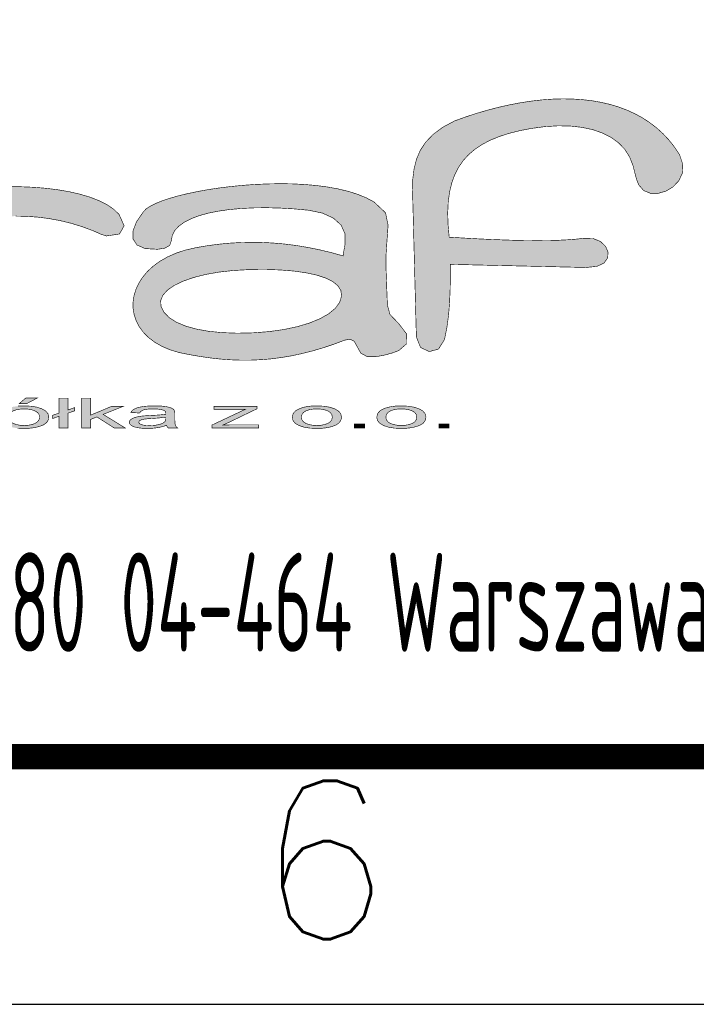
# Model space of a CAD drawing. Header units: millimetres. Extents: x 472 to 1299, y 510 to 798.
# Tile 26 of 69: x 720 to 734, y 510 to 530. Entities that reach past the tile are written whole.
import ezdxf
from ezdxf.enums import TextEntityAlignment as Align

# ---------------------------------------------------------------- set-up
doc = ezdxf.new("R2010")
doc.units = ezdxf.units.MM
doc.header["$LTSCALE"] = 4
for name, color, linetype in [('LOGO', 152, 'Continuous'), ('Ramka', 7, 'Continuous'), ('WARSTWA_1', 7, 'Continuous')]:
    doc.layers.add(name, color=color, linetype=linetype)
doc.styles.add('ADESK1', font='romans', dxfattribs={"bigfont": 'bigfont'})
doc.styles.add('ROMAND', font='romand')
doc.styles.get("Standard").update_dxf_attribs({"font": 'ISOCP.SHX'})

# ---------------------------------------------------------------- blocks, each defined once
blk = doc.blocks.new('LOGO')
at = {"layer": 'LOGO'}
h = blk.add_hatch(color=7, dxfattribs=at)
h.paths.add_polyline_path([(10.22, 5.846), (10.022, 5.995), (9.812, 6.126), (9.591, 6.239), (9.36, 6.336), (9.12, 6.416), (8.871, 6.479), (8.614, 6.526), (8.351, 6.556), (8.08, 6.569), (7.805, 6.567), (7.525, 6.548), (7.24, 6.513), (6.953, 6.463), (6.663, 6.397), (6.372, 6.315), (6.143, 6.233), (5.93, 6.134), (5.735, 6.021), (5.556, 5.894), (5.394, 5.755), (5.249, 5.606), (5.121, 5.447), (5.01, 5.28), (4.917, 5.107), (4.842, 4.929), (4.784, 4.747), (4.743, 4.563), (4.721, 4.378), (4.716, 4.193), (4.73, 4.01), (4.762, 3.831), (4.812, 3.656), (4.88, 3.487), (4.967, 3.325), (5.073, 3.173), (5.197, 3.03), (5.34, 2.899), (5.502, 2.781), (5.684, 2.678), (5.884, 2.59), (6.104, 2.519), (6.344, 2.467), (6.629, 2.42), (6.913, 2.384), (7.195, 2.361), (7.477, 2.35), (7.757, 2.352), (8.035, 2.367), (8.312, 2.397), (8.588, 2.44), (8.861, 2.499), (9.134, 2.574), (9.404, 2.664), (9.673, 2.771), (9.94, 2.894), (10.206, 3.035), (10.206, 1.984), (10.154, 1.599), (10.005, 1.343), (9.769, 1.205), (9.453, 1.175), (6.074, 1.147), (5.802, 1.111), (5.603, 1.018), (5.479, 0.888), (5.431, 0.738), (5.463, 0.588), (5.574, 0.456), (5.768, 0.362), (6.045, 0.323), (9.212, 0.323), (9.52, 0.348), (9.807, 0.398), (10.069, 0.475), (10.304, 0.58), (10.509, 0.714), (10.681, 0.879), (10.818, 1.075), (10.916, 1.305), (10.973, 1.57), (10.986, 1.871), (10.986, 5.321), (11.021, 5.53), (11.112, 5.721), (11.27, 5.889), (11.425, 6.043), (11.458, 6.218), (11.37, 6.414), (11.192, 6.645), (11.017, 6.759), (10.847, 6.765), (10.681, 6.669), (10.521, 6.479), (10.367, 6.202)])
h.paths.add_polyline_path([(9.857, 4.879), (9.989, 4.711), (10.069, 4.545), (10.094, 4.385), (10.06, 4.214), (9.968, 4.046), (9.82, 3.885), (9.62, 3.734), (9.369, 3.594), (9.07, 3.471), (8.725, 3.366), (8.335, 3.282), (7.905, 3.223), (7.543, 3.202), (7.199, 3.213), (6.876, 3.254), (6.58, 3.322), (6.313, 3.414), (6.079, 3.528), (5.884, 3.661), (5.731, 3.812), (5.624, 3.976), (5.567, 4.153), (5.564, 4.339), (5.617, 4.544), (5.718, 4.739), (5.862, 4.922), (6.048, 5.09), (6.272, 5.239), (6.531, 5.368), (6.822, 5.473), (7.142, 5.551), (7.489, 5.6), (7.858, 5.617), (8.229, 5.597), (8.578, 5.539), (8.902, 5.449), (9.196, 5.332), (9.456, 5.195), (9.678, 5.042)], flags=16)
h.paths.add_polyline_path([(13.289, 6.138), (13.168, 6.047), (13.09, 5.948), (12.93, 6.277), (12.74, 6.476), (12.52, 6.554), (12.275, 6.52), (12.004, 6.382), (11.812, 6.15), (11.841, 5.898), (12.04, 5.671), (12.255, 5.413), (12.315, 5.107), (12.304, 4.707), (12.216, 2.82), (12.226, 2.559), (12.295, 2.364), (12.409, 2.23), (12.552, 2.156), (12.709, 2.138), (12.866, 2.173), (13.007, 2.258), (13.117, 2.39), (13.182, 2.567), (13.187, 2.784), (13.169, 3.972), (13.174, 4.332), (13.218, 4.65), (13.301, 4.925), (13.424, 5.156), (13.586, 5.344), (13.789, 5.487), (14.034, 5.585), (14.306, 5.64), (14.581, 5.686), (14.857, 5.72), (15.136, 5.742), (15.416, 5.751), (15.698, 5.745), (15.982, 5.725), (16.268, 5.689), (16.555, 5.637), (16.845, 5.567), (17.136, 5.478), (17.428, 5.369), (17.529, 5.324), (17.63, 5.279), (17.757, 5.239), (18.096, 5.289), (18.217, 5.502), (18.084, 5.797), (17.946, 5.929), (17.773, 6.047), (17.567, 6.15), (17.334, 6.24), (17.077, 6.316), (16.801, 6.38), (16.509, 6.43), (16.206, 6.468), (15.895, 6.494), (15.581, 6.507), (15.268, 6.509), (14.96, 6.5), (14.662, 6.479), (14.376, 6.448), (14.108, 6.406), (13.861, 6.353), (13.639, 6.291), (13.447, 6.219)])
h.paths.add_polyline_path([(20.924, 5.919), (21.228, 5.947), (21.55, 5.963), (21.887, 5.967), (22.238, 5.958), (22.6, 5.937), (22.97, 5.903), (23.33, 5.829), (23.614, 5.699), (23.812, 5.518), (23.915, 5.291), (23.915, 5.023), (23.894, 4.916), (23.877, 4.818), (23.865, 4.725), (23.556, 4.81), (23.251, 4.883), (22.948, 4.944), (22.649, 4.994), (22.352, 5.031), (22.058, 5.057), (21.767, 5.072), (21.478, 5.075), (21.192, 5.068), (20.909, 5.051), (20.628, 5.023), (20.35, 4.985), (20.074, 4.938), (19.805, 4.877), (19.56, 4.797), (19.338, 4.699), (19.141, 4.587), (18.968, 4.461), (18.819, 4.323), (18.695, 4.177), (18.596, 4.022), (18.521, 3.863), (18.471, 3.699), (18.447, 3.534), (18.448, 3.37), (18.475, 3.208), (18.528, 3.05), (18.606, 2.899), (18.711, 2.756), (18.842, 2.623), (19, 2.502), (19.184, 2.395), (19.395, 2.305), (19.633, 2.232), (19.908, 2.177), (20.178, 2.13), (20.445, 2.092), (20.708, 2.063), (20.97, 2.044), (21.229, 2.035), (21.488, 2.036), (21.747, 2.047), (22.007, 2.069), (22.268, 2.103), (22.531, 2.147), (22.798, 2.204), (23.068, 2.272), (23.342, 2.353), (23.622, 2.446), (23.907, 2.552), (24.043, 2.575), (24.149, 2.525), (24.221, 2.394), (24.319, 2.218), (24.483, 2.127), (24.717, 2.126), (24.915, 2.162), (25.109, 2.213), (25.299, 2.282), (25.498, 2.455), (25.502, 2.71), (25.299, 2.978), (25.072, 3.214), (25.006, 3.457), (24.995, 3.745), (24.985, 4.032), (24.972, 4.366), (24.97, 4.73), (24.995, 5.108), (25.024, 5.517), (24.958, 5.837), (24.66, 6.116), (24.46, 6.223), (24.236, 6.314), (23.991, 6.391), (23.728, 6.454), (23.448, 6.504), (23.155, 6.542), (22.852, 6.568), (22.541, 6.583), (22.225, 6.587), (21.906, 6.581), (21.588, 6.567), (21.273, 6.544), (20.963, 6.513), (20.662, 6.476), (20.372, 6.432), (20.096, 6.382), (19.836, 6.327), (19.596, 6.268), (19.378, 6.205), (19.184, 6.14), (19.018, 6.072), (18.882, 6.002), (18.778, 5.931), (18.711, 5.86), (18.535, 5.603), (18.444, 5.366), (18.445, 5.163), (18.547, 5.007), (18.756, 4.913), (19.08, 4.895), (19.266, 4.924), (19.393, 4.997), (19.435, 5.122), (19.459, 5.258), (19.525, 5.382), (19.63, 5.495), (19.77, 5.595), (19.944, 5.684), (20.149, 5.761), (20.382, 5.826), (20.642, 5.878)])
h.paths.add_polyline_path([(21.038, 4.349), (21.447, 4.371), (21.856, 4.374), (22.238, 4.362), (22.589, 4.334), (22.905, 4.29), (23.181, 4.23), (23.413, 4.154), (23.598, 4.062), (23.73, 3.954), (23.807, 3.829), (23.823, 3.687), (23.774, 3.525), (23.662, 3.372), (23.493, 3.232), (23.271, 3.106), (23.001, 2.995), (22.689, 2.901), (22.339, 2.826), (21.956, 2.772), (21.545, 2.74), (21.133, 2.731), (20.749, 2.745), (20.396, 2.78), (20.079, 2.837), (19.801, 2.915), (19.566, 3.013), (19.38, 3.131), (19.246, 3.268), (19.168, 3.424), (19.159, 3.57), (19.215, 3.709), (19.332, 3.84), (19.504, 3.96), (19.727, 4.069), (19.997, 4.164), (20.308, 4.244), (20.657, 4.306)], flags=16)
h.paths.add_polyline_path([(26.433, 8.042), (26.186, 7.859), (25.995, 7.66), (25.853, 7.445), (25.755, 7.214), (25.693, 6.968), (25.661, 6.706), (25.654, 6.428), (25.753, 2.637), (25.86, 2.364), (26.084, 2.256), (26.324, 2.321), (26.478, 2.566), (26.541, 2.88), (26.584, 3.201), (26.61, 3.525), (26.624, 3.853), (26.63, 4.18), (26.632, 4.506), (30.126, 4.426), (30.412, 4.454), (30.596, 4.544), (30.688, 4.675), (30.696, 4.826), (30.631, 4.973), (30.501, 5.096), (30.316, 5.172), (30.084, 5.179), (29.888, 5.158), (29.673, 5.141), (29.439, 5.129), (29.186, 5.122), (28.916, 5.12), (28.63, 5.121), (28.327, 5.126), (28.009, 5.136), (27.677, 5.149), (27.331, 5.165), (26.972, 5.185), (26.6, 5.207), (26.57, 5.534), (26.562, 5.836), (26.575, 6.114), (26.609, 6.37), (26.665, 6.603), (26.742, 6.816), (26.841, 7.009), (26.962, 7.184), (27.104, 7.34), (27.269, 7.479), (27.455, 7.603), (27.664, 7.711), (27.895, 7.805), (28.149, 7.887), (28.425, 7.956), (28.723, 8.013), (29.077, 8.06), (29.415, 8.08), (29.734, 8.073), (30.033, 8.039), (30.308, 7.979), (30.557, 7.892), (30.779, 7.779), (30.97, 7.639), (31.129, 7.472), (31.252, 7.279), (31.339, 7.058), (31.387, 6.87), (31.432, 6.697), (31.489, 6.556), (31.616, 6.41), (31.788, 6.339), (31.985, 6.336), (32.187, 6.394), (32.372, 6.505), (32.521, 6.662), (32.612, 6.857), (32.625, 7.085), (32.54, 7.337), (32.41, 7.532), (32.268, 7.712), (32.113, 7.877), (31.948, 8.027), (31.772, 8.162), (31.586, 8.284), (31.39, 8.391), (31.184, 8.485), (30.97, 8.565), (30.748, 8.632), (30.518, 8.685), (30.28, 8.727), (30.035, 8.755), (29.784, 8.771), (29.528, 8.776), (29.265, 8.768), (28.998, 8.749), (28.727, 8.718), (28.451, 8.677), (28.172, 8.624), (27.89, 8.561), (27.606, 8.488), (27.32, 8.405), (27.032, 8.311), (26.743, 8.208)])
h.paths.add_polyline_path([(34.499, 6.069), (34.443, 6.278), (34.294, 6.426), (34.086, 6.483), (33.877, 6.426), (33.729, 6.278), (33.672, 6.069), (33.672, 2.711), (33.729, 2.502), (33.877, 2.354), (34.086, 2.297), (34.294, 2.354), (34.443, 2.502), (34.499, 2.711)])
h.paths.add_polyline_path([(35.444, 2.699), (35.445, 2.698), (36.267, 2.698), (36.286, 3.062), (36.291, 3.421), (36.284, 3.774), (36.322, 4.042), (36.445, 4.126), (36.628, 4.083), (36.847, 3.972), (37.078, 3.851), (37.343, 3.736), (37.609, 3.617), (37.877, 3.497), (38.144, 3.375), (38.412, 3.253), (38.68, 3.133), (38.946, 3.014), (39.211, 2.899), (39.475, 2.788), (39.736, 2.682), (39.994, 2.582), (40.25, 2.49), (40.621, 2.377), (40.958, 2.312), (41.265, 2.293), (41.545, 2.32), (41.734, 2.411), (41.788, 2.576), (41.593, 2.778), (41.495, 2.832), (41.322, 2.902), (41.087, 2.985), (40.804, 3.079), (40.486, 3.183), (40.148, 3.294), (39.802, 3.411), (39.463, 3.531), (39.143, 3.653), (38.857, 3.774), (39.147, 3.788), (39.443, 3.817), (39.743, 3.86), (40.048, 3.918), (40.358, 3.991), (40.672, 4.079), (40.992, 4.182), (41.317, 4.3), (41.539, 4.436), (41.692, 4.609), (41.78, 4.809), (41.81, 5.027), (41.787, 5.252), (41.716, 5.476), (41.602, 5.688), (41.452, 5.88), (41.269, 6.042), (41.061, 6.164), (40.853, 6.247), (40.621, 6.32), (40.368, 6.383), (40.098, 6.436), (39.813, 6.48), (39.518, 6.513), (39.215, 6.536), (38.908, 6.549), (38.6, 6.551), (38.294, 6.543), (37.993, 6.525), (37.7, 6.496), (37.42, 6.456), (37.155, 6.406), (36.908, 6.345), (36.682, 6.273), (36.482, 6.189), (36.31, 6.095), (36.352, 9.169), (36.326, 9.439), (36.217, 9.652), (36.005, 9.757), (35.784, 9.708), (35.65, 9.515), (35.595, 9.206)])
h.paths.add_polyline_path([(36.647, 4.957), (36.615, 5.087), (36.655, 5.225), (36.762, 5.363), (36.928, 5.495), (37.148, 5.616), (37.414, 5.723), (37.721, 5.811), (38.061, 5.875), (38.428, 5.911), (38.815, 5.914), (39.248, 5.884), (39.649, 5.831), (40.01, 5.757), (40.325, 5.665), (40.583, 5.556), (40.778, 5.433), (40.901, 5.298), (40.943, 5.153), (40.901, 5.01), (40.779, 4.879), (40.586, 4.764), (40.329, 4.665), (40.015, 4.584), (39.653, 4.524), (39.251, 4.485), (38.815, 4.471), (38.424, 4.477), (38.053, 4.5), (37.709, 4.537), (37.4, 4.59), (37.132, 4.659), (36.913, 4.743), (36.749, 4.843)], flags=16)
h.paths.add_polyline_path([(36.063, 2.343), (36.211, 2.49), (36.267, 2.697), (35.445, 2.697), (35.501, 2.49), (35.649, 2.343), (35.856, 2.286)])
h.paths.add_polyline_path([(43.095, 2.997), (43.307, 2.857), (43.538, 2.728), (43.786, 2.611), (44.05, 2.508), (44.329, 2.418), (44.621, 2.343), (44.926, 2.283), (45.241, 2.239), (45.566, 2.212), (45.899, 2.203), (46.232, 2.212), (46.557, 2.239), (46.872, 2.283), (47.177, 2.343), (47.469, 2.418), (47.748, 2.508), (48.012, 2.611), (48.26, 2.728), (48.491, 2.857), (48.703, 2.997), (48.895, 3.147), (49.065, 3.307), (49.213, 3.477), (49.337, 3.654), (49.436, 3.839), (49.508, 4.031), (49.552, 4.228), (49.567, 4.43), (49.552, 4.632), (49.508, 4.829), (49.436, 5.021), (49.337, 5.206), (49.213, 5.383), (49.065, 5.552), (48.895, 5.713), (48.703, 5.863), (48.491, 6.003), (48.26, 6.132), (48.012, 6.249), (47.748, 6.352), (47.469, 6.442), (47.177, 6.517), (46.872, 6.577), (46.557, 6.621), (46.232, 6.648), (45.899, 6.657), (45.566, 6.648), (45.241, 6.621), (44.926, 6.577), (44.621, 6.517), (44.329, 6.442), (44.05, 6.352), (43.786, 6.249), (43.538, 6.132), (43.307, 6.003), (43.095, 5.863), (42.903, 5.713), (42.733, 5.552), (42.585, 5.383), (42.461, 5.206), (42.362, 5.021), (42.29, 4.829), (42.246, 4.632), (42.231, 4.43), (42.246, 4.228), (42.29, 4.031), (42.362, 3.839), (42.461, 3.654), (42.585, 3.477), (42.733, 3.307), (42.903, 3.147)])
h.paths.add_polyline_path([(43.514, 3.601), (43.335, 3.752), (43.191, 3.914), (43.085, 4.085), (43.019, 4.265), (42.997, 4.452), (43.019, 4.638), (43.085, 4.818), (43.191, 4.989), (43.335, 5.151), (43.514, 5.302), (43.725, 5.44), (43.966, 5.565), (44.234, 5.674), (44.525, 5.767), (44.838, 5.841), (45.17, 5.896), (45.517, 5.93), (45.877, 5.942), (46.238, 5.93), (46.585, 5.896), (46.917, 5.841), (47.23, 5.767), (47.521, 5.674), (47.789, 5.565), (48.03, 5.44), (48.241, 5.302), (48.42, 5.151), (48.564, 4.989), (48.67, 4.818), (48.735, 4.638), (48.758, 4.452), (48.735, 4.265), (48.67, 4.085), (48.564, 3.914), (48.42, 3.752), (48.241, 3.601), (48.03, 3.463), (47.789, 3.338), (47.521, 3.229), (47.23, 3.137), (46.917, 3.062), (46.585, 3.007), (46.238, 2.973), (45.877, 2.962), (45.517, 2.973), (45.17, 3.007), (44.838, 3.062), (44.525, 3.137), (44.234, 3.229), (43.966, 3.338), (43.725, 3.463)], flags=16)
h = blk.add_hatch(color=7, dxfattribs=at)
h.paths.add_polyline_path([(11.989, 0.966), (11.945, 0.931), (11.918, 0.895), (11.909, 0.857), (11.917, 0.823), (11.938, 0.791), (11.975, 0.761), (12.026, 0.734), (12.093, 0.71), (12.174, 0.689), (12.261, 0.674), (12.381, 0.658), (12.535, 0.641), (12.687, 0.626), (12.798, 0.613), (12.868, 0.604), (12.939, 0.591), (13.022, 0.568), (13.094, 0.52), (13.079, 0.46), (13.019, 0.418), (12.939, 0.395), (12.873, 0.382), (12.797, 0.372), (12.714, 0.366), (12.623, 0.365), (12.521, 0.367), (12.425, 0.375), (12.336, 0.387), (12.259, 0.404), (12.166, 0.434), (12.095, 0.488), (12.071, 0.542), (11.838, 0.534), (11.851, 0.484), (11.886, 0.438), (11.94, 0.395), (12.014, 0.358), (12.104, 0.327), (12.21, 0.304), (12.333, 0.287), (12.475, 0.276), (12.635, 0.273), (12.764, 0.276), (12.884, 0.287), (12.995, 0.303), (13.094, 0.326), (13.175, 0.354), (13.241, 0.388), (13.288, 0.425), (13.317, 0.463), (13.326, 0.504), (13.318, 0.543), (13.292, 0.58), (13.249, 0.613), (13.187, 0.643), (13.107, 0.669), (13.007, 0.692), (12.911, 0.706), (12.773, 0.723), (12.593, 0.741), (12.418, 0.759), (12.294, 0.777), (12.194, 0.802), (12.142, 0.85), (12.165, 0.909), (12.25, 0.945), (12.332, 0.964), (12.442, 0.975), (12.578, 0.979), (12.71, 0.975), (12.818, 0.963), (12.903, 0.942), (12.998, 0.899), (13.033, 0.832), (13.27, 0.839), (13.257, 0.883), (13.226, 0.923), (13.178, 0.96), (13.113, 0.993), (13.032, 1.02), (12.934, 1.041), (12.823, 1.057), (12.7, 1.066), (12.567, 1.069), (12.445, 1.066), (12.331, 1.057), (12.224, 1.043), (12.13, 1.023), (12.051, 0.997)])
h.paths.add_polyline_path([(13.865, 0.344), (13.907, 0.325), (13.957, 0.308), (14.014, 0.294), (14.078, 0.283), (14.146, 0.276), (14.22, 0.274), (14.323, 0.278), (14.423, 0.29), (14.519, 0.31), (14.607, 0.338), (14.679, 0.373), (14.736, 0.415), (14.778, 0.463), (14.803, 0.514), (14.811, 0.569), (14.804, 0.621), (14.781, 0.67), (14.743, 0.716), (14.691, 0.757), (14.624, 0.792), (14.543, 0.82), (14.45, 0.84), (14.348, 0.852), (14.237, 0.856), (14.153, 0.854), (14.078, 0.847), (14.011, 0.835), (13.951, 0.819), (13.896, 0.797), (13.844, 0.771), (13.844, 0.844), (13.635, 0.844), (13.635, 0.073), (13.865, 0.073)])
h.paths.add_polyline_path([(13.89, 0.443), (13.855, 0.496), (13.843, 0.562), (13.855, 0.628), (13.893, 0.683), (13.956, 0.726), (14.035, 0.757), (14.121, 0.776), (14.216, 0.782), (14.309, 0.777), (14.394, 0.759), (14.47, 0.729), (14.529, 0.688), (14.565, 0.635), (14.576, 0.57), (14.564, 0.502), (14.528, 0.447), (14.467, 0.405), (14.39, 0.375), (14.302, 0.357), (14.205, 0.351), (14.11, 0.357), (14.024, 0.374), (13.949, 0.403)], flags=16)
h.paths.add_polyline_path([(16.094, 0.781), (15.965, 0.823), (15.812, 0.848), (15.637, 0.856), (15.478, 0.85), (15.336, 0.829), (15.212, 0.794), (15.095, 0.736), (15.026, 0.659), (15.002, 0.565), (15.022, 0.478), (15.08, 0.406), (15.178, 0.349), (15.307, 0.307), (15.46, 0.282), (15.637, 0.274), (15.753, 0.277), (15.862, 0.289), (15.965, 0.308), (16.057, 0.334), (16.133, 0.365), (16.193, 0.404), (16.237, 0.45), (16.263, 0.506), (16.271, 0.573), (16.252, 0.655), (16.193, 0.724)])
h.paths.add_polyline_path([(16.023, 0.632), (16.035, 0.568), (16.023, 0.501), (15.985, 0.447), (15.922, 0.405), (15.84, 0.375), (15.745, 0.357), (15.637, 0.351), (15.529, 0.357), (15.434, 0.375), (15.352, 0.405), (15.289, 0.446), (15.251, 0.5), (15.238, 0.565), (15.251, 0.63), (15.289, 0.684), (15.352, 0.725), (15.434, 0.755), (15.529, 0.772), (15.637, 0.778), (15.744, 0.772), (15.839, 0.754), (15.921, 0.725), (15.985, 0.684)], flags=16)
h.paths.add_polyline_path([(16.538, 0.671), (16.372, 0.613), (16.372, 0.53), (16.538, 0.588), (16.538, 0.286), (16.766, 0.286), (16.766, 0.668), (16.939, 0.728), (16.939, 0.811), (16.766, 0.75), (16.766, 1.056), (16.538, 1.056)])
h.paths.add_polyline_path([(17.352, 0.617), (17.352, 1.056), (17.122, 1.056), (17.122, 0.286), (17.352, 0.286), (17.352, 0.507), (17.514, 0.571), (17.962, 0.286), (18.245, 0.286), (17.675, 0.637), (18.192, 0.844), (17.895, 0.844)])
h.paths.add_polyline_path([(19.524, 0.52), (19.524, 0.646), (19.523, 0.684), (19.519, 0.713), (19.513, 0.733), (19.496, 0.757), (19.472, 0.779), (19.441, 0.797), (19.401, 0.813), (19.348, 0.827), (19.282, 0.84), (19.202, 0.849), (19.108, 0.855), (19, 0.856), (18.888, 0.854), (18.786, 0.848), (18.693, 0.837), (18.611, 0.822), (18.543, 0.803), (18.49, 0.78), (18.447, 0.754), (18.414, 0.722), (18.389, 0.685), (18.613, 0.672), (18.657, 0.726), (18.727, 0.755), (18.788, 0.768), (18.868, 0.776), (18.967, 0.778), (19.073, 0.775), (19.16, 0.764), (19.254, 0.739), (19.295, 0.689), (19.292, 0.64), (19.188, 0.628), (19.052, 0.617), (18.882, 0.608), (18.799, 0.603), (18.731, 0.598), (18.679, 0.593), (18.619, 0.585), (18.564, 0.575), (18.513, 0.562), (18.467, 0.547), (18.428, 0.529), (18.395, 0.508), (18.369, 0.485), (18.354, 0.46), (18.349, 0.433), (18.363, 0.389), (18.403, 0.351), (18.469, 0.318), (18.561, 0.294), (18.675, 0.279), (18.812, 0.274), (18.901, 0.276), (18.985, 0.282), (19.066, 0.292), (19.145, 0.307), (19.227, 0.328), (19.311, 0.355), (19.321, 0.33), (19.336, 0.307), (19.357, 0.286), (19.59, 0.286), (19.542, 0.342), (19.531, 0.387), (19.526, 0.443)])
h.paths.add_polyline_path([(19.103, 0.372), (19.031, 0.358), (18.952, 0.35), (18.867, 0.348), (18.785, 0.35), (18.685, 0.363), (18.606, 0.4), (18.589, 0.451), (18.636, 0.488), (18.696, 0.509), (18.765, 0.518), (18.832, 0.525), (18.917, 0.53), (19.07, 0.541), (19.195, 0.553), (19.292, 0.566), (19.292, 0.504), (19.27, 0.447), (19.197, 0.398)], flags=16)
h.paths.add_polyline_path([(21.643, 0.781), (21.643, 0.844), (20.535, 0.844), (20.535, 0.767), (21.088, 0.767), (21.167, 0.768), (21.253, 0.769), (21.347, 0.77), (20.485, 0.363), (20.485, 0.286), (21.684, 0.286), (21.684, 0.368), (21.058, 0.368), (20.965, 0.367), (20.869, 0.365), (20.768, 0.363), (20.909, 0.427)])
h.paths.add_polyline_path([(22.552, 0.565), (22.572, 0.478), (22.63, 0.406), (22.728, 0.349), (22.857, 0.307), (23.01, 0.282), (23.187, 0.274), (23.303, 0.277), (23.412, 0.289), (23.515, 0.308), (23.607, 0.334), (23.683, 0.365), (23.743, 0.404), (23.786, 0.45), (23.813, 0.506), (23.821, 0.573), (23.802, 0.655), (23.743, 0.724), (23.644, 0.781), (23.515, 0.823), (23.362, 0.848), (23.187, 0.856), (23.028, 0.85), (22.886, 0.829), (22.762, 0.794), (22.645, 0.736), (22.575, 0.659)])
h.paths.add_polyline_path([(22.788, 0.565), (22.801, 0.63), (22.839, 0.684), (22.902, 0.725), (22.984, 0.755), (23.079, 0.772), (23.187, 0.778), (23.294, 0.772), (23.389, 0.754), (23.471, 0.725), (23.535, 0.684), (23.573, 0.632), (23.585, 0.568), (23.573, 0.501), (23.535, 0.447), (23.472, 0.405), (23.39, 0.375), (23.295, 0.357), (23.187, 0.351), (23.079, 0.357), (22.984, 0.375), (22.902, 0.405), (22.839, 0.446), (22.801, 0.5)], flags=16)
h.paths.add_polyline_path([(24.731, 0.565), (24.75, 0.478), (24.809, 0.406), (24.906, 0.349), (25.035, 0.307), (25.189, 0.282), (25.366, 0.274), (25.481, 0.277), (25.59, 0.289), (25.693, 0.308), (25.785, 0.334), (25.861, 0.365), (25.922, 0.404), (25.965, 0.45), (25.991, 0.506), (26, 0.573), (25.98, 0.655), (25.921, 0.724), (25.823, 0.781), (25.693, 0.823), (25.541, 0.848), (25.366, 0.856), (25.207, 0.85), (25.065, 0.829), (24.94, 0.794), (24.824, 0.736), (24.754, 0.659)])
h.paths.add_polyline_path([(24.967, 0.565), (24.979, 0.63), (25.017, 0.684), (25.08, 0.725), (25.163, 0.755), (25.258, 0.772), (25.366, 0.778), (25.473, 0.772), (25.568, 0.754), (25.65, 0.725), (25.713, 0.684), (25.751, 0.632), (25.764, 0.568), (25.751, 0.501), (25.714, 0.447), (25.651, 0.405), (25.569, 0.375), (25.474, 0.357), (25.366, 0.351), (25.258, 0.357), (25.163, 0.375), (25.08, 0.405), (25.017, 0.446), (24.979, 0.5)], flags=16)
at = {"layer": 'WARSTWA_1', "color": 39, "linetype": 'Continuous', "const_width": 0.015}
for points in [[(25.654, 6.428), (25.661, 6.706), (25.693, 6.968), (25.755, 7.214), (25.853, 7.445), (25.995, 7.66), (26.186, 7.859), (26.433, 8.042), (26.743, 8.208), (27.032, 8.311), (27.32, 8.405), (27.606, 8.488), (27.89, 8.561), (28.172, 8.624), (28.451, 8.677), (28.727, 8.718), (28.998, 8.749), (29.265, 8.768), (29.528, 8.776), (29.784, 8.771), (30.035, 8.755), (30.28, 8.727), (30.518, 8.685), (30.748, 8.632), (30.97, 8.565), (31.184, 8.485), (31.39, 8.391), (31.586, 8.284), (31.772, 8.162), (31.948, 8.027), (32.113, 7.877), (32.268, 7.712), (32.41, 7.532), (32.54, 7.337), (32.54, 7.337), (32.625, 7.085), (32.612, 6.857), (32.521, 6.662), (32.372, 6.505), (32.187, 6.394), (31.985, 6.336), (31.788, 6.339), (31.616, 6.41), (31.489, 6.556), (31.432, 6.697), (31.387, 6.87), (31.339, 7.058), (31.252, 7.279), (31.129, 7.472), (30.97, 7.639), (30.779, 7.779), (30.557, 7.892), (30.308, 7.979), (30.033, 8.039), (29.734, 8.073), (29.415, 8.08), (29.077, 8.06), (28.723, 8.013), (28.425, 7.956), (28.149, 7.887), (27.895, 7.805), (27.664, 7.711), (27.455, 7.603), (27.269, 7.479), (27.104, 7.34), (26.962, 7.184), (26.841, 7.009), (26.742, 6.816), (26.665, 6.603), (26.609, 6.37), (26.575, 6.114), (26.562, 5.836), (26.57, 5.534), (26.6, 5.207), (26.972, 5.185), (27.331, 5.165), (27.677, 5.149), (28.009, 5.136), (28.327, 5.126), (28.63, 5.121), (28.916, 5.12), (29.186, 5.122), (29.439, 5.129), (29.673, 5.141), (29.888, 5.158), (30.084, 5.179), (30.316, 5.172), (30.501, 5.096), (30.631, 4.973), (30.696, 4.826), (30.688, 4.675), (30.596, 4.544), (30.412, 4.454), (30.126, 4.426), (26.632, 4.506), (26.63, 4.18), (26.624, 3.853), (26.61, 3.525), (26.584, 3.201), (26.541, 2.88), (26.478, 2.566), (26.324, 2.321), (26.084, 2.256), (25.86, 2.364), (25.753, 2.637)], [(25.654, 6.428), (25.661, 6.706), (25.693, 6.968), (25.755, 7.214), (25.853, 7.445), (25.995, 7.66), (26.186, 7.859), (26.433, 8.042), (26.743, 8.208), (27.032, 8.311), (27.32, 8.405), (27.606, 8.488), (27.89, 8.561), (28.172, 8.624), (28.451, 8.677), (28.727, 8.718), (28.998, 8.749), (29.265, 8.768), (29.528, 8.776), (29.784, 8.771), (30.035, 8.755), (30.28, 8.727), (30.518, 8.685), (30.748, 8.632), (30.97, 8.565), (31.184, 8.485), (31.39, 8.391), (31.586, 8.284), (31.772, 8.162), (31.948, 8.027), (32.113, 7.877), (32.268, 7.712), (32.41, 7.532), (32.54, 7.337), (32.54, 7.337), (32.625, 7.085), (32.612, 6.857), (32.521, 6.662), (32.372, 6.505), (32.187, 6.394), (31.985, 6.336), (31.788, 6.339), (31.616, 6.41), (31.489, 6.556), (31.432, 6.697), (31.387, 6.87), (31.339, 7.058), (31.252, 7.279), (31.129, 7.472), (30.97, 7.639), (30.779, 7.779), (30.557, 7.892), (30.308, 7.979), (30.033, 8.039), (29.734, 8.073), (29.415, 8.08), (29.077, 8.06), (28.723, 8.013), (28.425, 7.956), (28.149, 7.887), (27.895, 7.805), (27.664, 7.711), (27.455, 7.603), (27.269, 7.479), (27.104, 7.34), (26.962, 7.184), (26.841, 7.009), (26.742, 6.816), (26.665, 6.603), (26.609, 6.37), (26.575, 6.114), (26.562, 5.836), (26.57, 5.534), (26.6, 5.207), (26.972, 5.185), (27.331, 5.165), (27.677, 5.149), (28.009, 5.136), (28.327, 5.126), (28.63, 5.121), (28.916, 5.12), (29.186, 5.122), (29.439, 5.129), (29.673, 5.141), (29.888, 5.158), (30.084, 5.179), (30.316, 5.172), (30.501, 5.096), (30.631, 4.973), (30.696, 4.826), (30.688, 4.675), (30.596, 4.544), (30.412, 4.454), (30.126, 4.426), (26.632, 4.506), (26.63, 4.18), (26.624, 3.853), (26.61, 3.525), (26.584, 3.201), (26.541, 2.88), (26.478, 2.566), (26.324, 2.321), (26.084, 2.256), (25.86, 2.364), (25.753, 2.637)], [(19.08, 4.895), (18.756, 4.913), (18.547, 5.007), (18.445, 5.163), (18.444, 5.366), (18.535, 5.603), (18.711, 5.86), (18.778, 5.931), (18.882, 6.002), (19.018, 6.072), (19.184, 6.14), (19.378, 6.205), (19.596, 6.268), (19.836, 6.327), (20.096, 6.382), (20.372, 6.432), (20.662, 6.476), (20.963, 6.513), (21.273, 6.544), (21.588, 6.567), (21.906, 6.581), (22.225, 6.587), (22.541, 6.583), (22.852, 6.568), (23.155, 6.542), (23.448, 6.504), (23.728, 6.454), (23.991, 6.391), (24.236, 6.314), (24.46, 6.223), (24.66, 6.116), (24.66, 6.116), (24.958, 5.837), (25.024, 5.517), (24.995, 5.108), (24.97, 4.73), (24.972, 4.366), (24.985, 4.032), (24.995, 3.745), (25.006, 3.457), (25.072, 3.214), (25.299, 2.978), (25.502, 2.71), (25.498, 2.455), (25.299, 2.282), (25.109, 2.213), (24.915, 2.162), (24.717, 2.126), (24.483, 2.127), (24.319, 2.218), (24.221, 2.394), (24.149, 2.525), (24.043, 2.575), (23.907, 2.552), (23.622, 2.446), (23.342, 2.353), (23.068, 2.272), (22.798, 2.204), (22.531, 2.147), (22.268, 2.103), (22.007, 2.069), (21.747, 2.047), (21.488, 2.036), (21.229, 2.035), (20.97, 2.044), (20.708, 2.063), (20.445, 2.092), (20.178, 2.13), (19.908, 2.177), (19.633, 2.232), (19.395, 2.305), (19.184, 2.395), (19, 2.502), (18.842, 2.623), (18.711, 2.756), (18.606, 2.899), (18.528, 3.05), (18.475, 3.208), (18.448, 3.37), (18.447, 3.534), (18.471, 3.699), (18.521, 3.863), (18.596, 4.022), (18.695, 4.177), (18.819, 4.323), (18.968, 4.461), (19.141, 4.587), (19.338, 4.699), (19.56, 4.797), (19.805, 4.877), (20.074, 4.938), (20.074, 4.938), (20.35, 4.985), (20.628, 5.023), (20.909, 5.051), (21.192, 5.068), (21.478, 5.075), (21.767, 5.072), (22.058, 5.057), (22.352, 5.031), (22.649, 4.994), (22.948, 4.944), (23.251, 4.883), (23.556, 4.81), (23.865, 4.725), (23.877, 4.818), (23.894, 4.916), (23.915, 5.023), (23.915, 5.291), (23.812, 5.518), (23.614, 5.699), (23.33, 5.829), (22.97, 5.903), (22.6, 5.937), (22.238, 5.958), (21.887, 5.967), (21.55, 5.963), (21.228, 5.947), (20.924, 5.919), (20.642, 5.878), (20.382, 5.826), (20.149, 5.761), (19.944, 5.684), (19.77, 5.595), (19.63, 5.495), (19.525, 5.382), (19.459, 5.258), (19.435, 5.122), (19.393, 4.997), (19.266, 4.924)], [(19.08, 4.895), (18.756, 4.913), (18.547, 5.007), (18.445, 5.163), (18.444, 5.366), (18.535, 5.603), (18.711, 5.86), (18.778, 5.931), (18.882, 6.002), (19.018, 6.072), (19.184, 6.14), (19.378, 6.205), (19.596, 6.268), (19.836, 6.327), (20.096, 6.382), (20.372, 6.432), (20.662, 6.476), (20.963, 6.513), (21.273, 6.544), (21.588, 6.567), (21.906, 6.581), (22.225, 6.587), (22.541, 6.583), (22.852, 6.568), (23.155, 6.542), (23.448, 6.504), (23.728, 6.454), (23.991, 6.391), (24.236, 6.314), (24.46, 6.223), (24.66, 6.116), (24.66, 6.116), (24.958, 5.837), (25.024, 5.517), (24.995, 5.108), (24.97, 4.73), (24.972, 4.366), (24.985, 4.032), (24.995, 3.745), (25.006, 3.457), (25.072, 3.214), (25.299, 2.978), (25.502, 2.71), (25.498, 2.455), (25.299, 2.282), (25.109, 2.213), (24.915, 2.162), (24.717, 2.126), (24.483, 2.127), (24.319, 2.218), (24.221, 2.394), (24.149, 2.525), (24.043, 2.575), (23.907, 2.552), (23.622, 2.446), (23.342, 2.353), (23.068, 2.272), (22.798, 2.204), (22.531, 2.147), (22.268, 2.103), (22.007, 2.069), (21.747, 2.047), (21.488, 2.036), (21.229, 2.035), (20.97, 2.044), (20.708, 2.063), (20.445, 2.092), (20.178, 2.13), (19.908, 2.177), (19.633, 2.232), (19.395, 2.305), (19.184, 2.395), (19, 2.502), (18.842, 2.623), (18.711, 2.756), (18.606, 2.899), (18.528, 3.05), (18.475, 3.208), (18.448, 3.37), (18.447, 3.534), (18.471, 3.699), (18.521, 3.863), (18.596, 4.022), (18.695, 4.177), (18.819, 4.323), (18.968, 4.461), (19.141, 4.587), (19.338, 4.699), (19.56, 4.797), (19.805, 4.877), (20.074, 4.938), (20.074, 4.938), (20.35, 4.985), (20.628, 5.023), (20.909, 5.051), (21.192, 5.068), (21.478, 5.075), (21.767, 5.072), (22.058, 5.057), (22.352, 5.031), (22.649, 4.994), (22.948, 4.944), (23.251, 4.883), (23.556, 4.81), (23.865, 4.725), (23.877, 4.818), (23.894, 4.916), (23.915, 5.023), (23.915, 5.291), (23.812, 5.518), (23.614, 5.699), (23.33, 5.829), (22.97, 5.903), (22.6, 5.937), (22.238, 5.958), (21.887, 5.967), (21.55, 5.963), (21.228, 5.947), (20.924, 5.919), (20.642, 5.878), (20.382, 5.826), (20.149, 5.761), (19.944, 5.684), (19.77, 5.595), (19.63, 5.495), (19.525, 5.382), (19.459, 5.258), (19.435, 5.122), (19.393, 4.997), (19.266, 4.924)], [(21.545, 2.74), (21.956, 2.772), (22.339, 2.826), (22.689, 2.901), (23.001, 2.995), (23.271, 3.106), (23.493, 3.232), (23.662, 3.372), (23.774, 3.525), (23.823, 3.687), (23.823, 3.687), (23.807, 3.829), (23.73, 3.954), (23.598, 4.062), (23.413, 4.154), (23.181, 4.23), (22.905, 4.29), (22.589, 4.334), (22.238, 4.362), (21.856, 4.374), (21.447, 4.371), (21.038, 4.349), (20.657, 4.306), (20.308, 4.244), (19.997, 4.164), (19.727, 4.069), (19.504, 3.96), (19.332, 3.84), (19.215, 3.709), (19.159, 3.57), (19.168, 3.424), (19.246, 3.268), (19.38, 3.131), (19.566, 3.013), (19.801, 2.915), (20.079, 2.837), (20.396, 2.78), (20.749, 2.745), (21.133, 2.731)], [(21.545, 2.74), (21.956, 2.772), (22.339, 2.826), (22.689, 2.901), (23.001, 2.995), (23.271, 3.106), (23.493, 3.232), (23.662, 3.372), (23.774, 3.525), (23.823, 3.687), (23.823, 3.687), (23.807, 3.829), (23.73, 3.954), (23.598, 4.062), (23.413, 4.154), (23.181, 4.23), (22.905, 4.29), (22.589, 4.334), (22.238, 4.362), (21.856, 4.374), (21.447, 4.371), (21.038, 4.349), (20.657, 4.306), (20.308, 4.244), (19.997, 4.164), (19.727, 4.069), (19.504, 3.96), (19.332, 3.84), (19.215, 3.709), (19.159, 3.57), (19.168, 3.424), (19.246, 3.268), (19.38, 3.131), (19.566, 3.013), (19.801, 2.915), (20.079, 2.837), (20.396, 2.78), (20.749, 2.745), (21.133, 2.731)], [(15.51, 0.913), (15.68, 1.06), (15.981, 1.06), (15.7, 0.913)], [(16.538, 0.588), (16.372, 0.53), (16.372, 0.613), (16.538, 0.671), (16.538, 1.056), (16.766, 1.056), (16.766, 0.75), (16.939, 0.811), (16.939, 0.728), (16.766, 0.668), (16.766, 0.286), (16.538, 0.286)], [(17.122, 0.286), (17.122, 1.056), (17.352, 1.056), (17.352, 0.617), (17.895, 0.844), (18.192, 0.844), (17.675, 0.637), (18.245, 0.286), (17.962, 0.286), (17.514, 0.571), (17.352, 0.507), (17.352, 0.286)], [(15.238, 0.565), (15.251, 0.5), (15.289, 0.446), (15.352, 0.405), (15.434, 0.375), (15.529, 0.357), (15.637, 0.351), (15.745, 0.357), (15.84, 0.375), (15.922, 0.405), (15.985, 0.447), (16.023, 0.501), (16.035, 0.568), (16.023, 0.632), (15.985, 0.684), (15.921, 0.725), (15.839, 0.754), (15.744, 0.772), (15.637, 0.778), (15.529, 0.772), (15.434, 0.755), (15.352, 0.725), (15.289, 0.684), (15.251, 0.63)], [(19.311, 0.355), (19.227, 0.328), (19.145, 0.307), (19.066, 0.292), (18.985, 0.282), (18.901, 0.276), (18.812, 0.274), (18.675, 0.279), (18.561, 0.294), (18.469, 0.318), (18.403, 0.351), (18.363, 0.389), (18.349, 0.433), (18.354, 0.46), (18.369, 0.485), (18.395, 0.508), (18.428, 0.529), (18.467, 0.547), (18.513, 0.562), (18.564, 0.575), (18.619, 0.585), (18.679, 0.593), (18.731, 0.598), (18.799, 0.603), (18.882, 0.608), (19.052, 0.617), (19.188, 0.628), (19.292, 0.64), (19.293, 0.652), (19.293, 0.66), (19.293, 0.665), (19.286, 0.699), (19.264, 0.727), (19.228, 0.746), (19.16, 0.764), (19.073, 0.775), (18.967, 0.778), (18.868, 0.776), (18.788, 0.768), (18.727, 0.755), (18.681, 0.735), (18.643, 0.708), (18.613, 0.672), (18.389, 0.685), (18.414, 0.722), (18.447, 0.754), (18.49, 0.78), (18.543, 0.803), (18.611, 0.822), (18.693, 0.837), (18.786, 0.848), (18.888, 0.854), (19, 0.856), (19.108, 0.855), (19.202, 0.849), (19.282, 0.84), (19.348, 0.827), (19.401, 0.813), (19.441, 0.797), (19.472, 0.779), (19.496, 0.757), (19.513, 0.733), (19.519, 0.713), (19.523, 0.684), (19.524, 0.646), (19.524, 0.52), (19.526, 0.443), (19.531, 0.387), (19.539, 0.353), (19.552, 0.33), (19.571, 0.308), (19.597, 0.286), (19.357, 0.286), (19.336, 0.307), (19.321, 0.33)], [(20.485, 0.286), (20.485, 0.363), (21.347, 0.77), (21.253, 0.769), (21.167, 0.768), (21.088, 0.767), (20.535, 0.767), (20.535, 0.844), (21.643, 0.844), (21.643, 0.781), (20.909, 0.427), (20.768, 0.363), (20.869, 0.365), (20.965, 0.367), (21.058, 0.368), (21.684, 0.368), (21.684, 0.286)], [(22.552, 0.565), (22.575, 0.659), (22.645, 0.736), (22.762, 0.794), (22.886, 0.829), (23.028, 0.85), (23.187, 0.856), (23.362, 0.848), (23.515, 0.823), (23.644, 0.781), (23.743, 0.724), (23.802, 0.655), (23.821, 0.573), (23.813, 0.506), (23.786, 0.45), (23.743, 0.404), (23.683, 0.365), (23.607, 0.334), (23.515, 0.308), (23.412, 0.289), (23.303, 0.277), (23.187, 0.274), (23.01, 0.282), (22.857, 0.307), (22.728, 0.349), (22.63, 0.406), (22.572, 0.478)], [(22.788, 0.565), (22.801, 0.5), (22.839, 0.446), (22.902, 0.405), (22.984, 0.375), (23.079, 0.357), (23.187, 0.351), (23.295, 0.357), (23.39, 0.375), (23.472, 0.405), (23.535, 0.447), (23.573, 0.501), (23.585, 0.568), (23.573, 0.632), (23.535, 0.684), (23.471, 0.725), (23.389, 0.754), (23.294, 0.772), (23.187, 0.778), (23.079, 0.772), (22.984, 0.755), (22.902, 0.725), (22.839, 0.684), (22.801, 0.63)], [(24.731, 0.565), (24.754, 0.659), (24.824, 0.736), (24.94, 0.794), (25.065, 0.829), (25.207, 0.85), (25.366, 0.856), (25.541, 0.848), (25.693, 0.823), (25.823, 0.781), (25.921, 0.724), (25.98, 0.655), (26, 0.573), (25.991, 0.506), (25.965, 0.45), (25.922, 0.404), (25.861, 0.365), (25.785, 0.334), (25.693, 0.308), (25.59, 0.289), (25.481, 0.277), (25.366, 0.274), (25.189, 0.282), (25.035, 0.307), (24.906, 0.349), (24.809, 0.406), (24.75, 0.478)], [(24.967, 0.565), (24.979, 0.5), (25.017, 0.446), (25.08, 0.405), (25.163, 0.375), (25.258, 0.357), (25.366, 0.351), (25.474, 0.357), (25.569, 0.375), (25.651, 0.405), (25.714, 0.447), (25.751, 0.501), (25.764, 0.568), (25.751, 0.632), (25.713, 0.684), (25.65, 0.725), (25.568, 0.754), (25.473, 0.772), (25.366, 0.778), (25.258, 0.772), (25.163, 0.755), (25.08, 0.725), (25.017, 0.684), (24.979, 0.63)], [(19.292, 0.566), (19.195, 0.553), (19.07, 0.541), (18.917, 0.53), (18.832, 0.525), (18.765, 0.518), (18.717, 0.511), (18.681, 0.503), (18.65, 0.493), (18.626, 0.481), (18.609, 0.467), (18.598, 0.452), (18.594, 0.436), (18.602, 0.412), (18.625, 0.391), (18.664, 0.373), (18.717, 0.359), (18.785, 0.35), (18.867, 0.348), (18.952, 0.35), (19.031, 0.358), (19.103, 0.372), (19.166, 0.389), (19.217, 0.411), (19.255, 0.437), (19.276, 0.462), (19.288, 0.493), (19.292, 0.531)], [(24.156, 0.286), (24.156, 0.394), (24.417, 0.394), (24.417, 0.286)], [(26.334, 0.286), (26.334, 0.394), (26.596, 0.394), (26.596, 0.286)]]:
    blk.add_lwpolyline(points, close=True, dxfattribs=at)
for points in [[(15.268, 6.509), (15.581, 6.507), (15.895, 6.494), (16.206, 6.468), (16.509, 6.43), (16.801, 6.38), (17.077, 6.316), (17.334, 6.24), (17.567, 6.15), (17.773, 6.047), (17.946, 5.929), (18.084, 5.797), (18.084, 5.797), (18.217, 5.502), (18.096, 5.289), (17.757, 5.239), (17.63, 5.279), (17.529, 5.324), (17.428, 5.369), (17.136, 5.478), (16.845, 5.567), (16.555, 5.637), (16.268, 5.689), (15.982, 5.725), (15.698, 5.745), (15.416, 5.751)], [(15.268, 6.509), (15.581, 6.507), (15.895, 6.494), (16.206, 6.468), (16.509, 6.43), (16.801, 6.38), (17.077, 6.316), (17.334, 6.24), (17.567, 6.15), (17.773, 6.047), (17.946, 5.929), (18.084, 5.797), (18.084, 5.797), (18.217, 5.502), (18.096, 5.289), (17.757, 5.239), (17.63, 5.279), (17.529, 5.324), (17.428, 5.369), (17.136, 5.478), (16.845, 5.567), (16.555, 5.637), (16.268, 5.689), (15.982, 5.725), (15.698, 5.745), (15.416, 5.751)], [(15.478, 0.85), (15.637, 0.856), (15.812, 0.848), (15.965, 0.823), (16.094, 0.781), (16.193, 0.724), (16.252, 0.655), (16.271, 0.573), (16.263, 0.506), (16.237, 0.45), (16.193, 0.404), (16.133, 0.365), (16.057, 0.334), (15.965, 0.308), (15.862, 0.289), (15.753, 0.277), (15.637, 0.274), (15.46, 0.282)]]:
    blk.add_lwpolyline(points, dxfattribs=at)
at = {"layer": 'WARSTWA_1', "color": 39}
for points in [[(15.51, 0.913), (15.68, 1.06), (15.7, 0.913), (15.981, 1.06)], [(24.156, 0.286), (24.156, 0.394), (24.417, 0.286), (24.417, 0.394)]]:
    blk.add_solid(points, dxfattribs=at)
at = {"layer": 'WARSTWA_1', "color": 39, "linetype": 'Continuous'}
blk.add_solid([(26.334, 0.286), (26.334, 0.394), (26.596, 0.286), (26.596, 0.394)], dxfattribs=at)
blk = doc.blocks.new('A3-grafiko')
at = {"color": 5, "linetype": 'Continuous'}
blk.add_lwpolyline([(0, 0), (410, 0), (410, 287), (0, 287)], close=True, dxfattribs=at)
at = {"const_width": 0.51}
blk.add_lwpolyline([(24, 5), (410, 5), (410, 36.601), (24, 36.601)], close=True, dxfattribs=at)
at = {"layer": 'LOGO', "xscale": 0.7827365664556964, "yscale": 0.7827365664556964, "zscale": 0.7827365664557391}
blk.add_blockref('LOGO', (236.351, 11.411), dxfattribs=at)
at = {"width": 0.6}
blk.add_text('ul. Chełmżyńska 180 04-464 Warszawa', height=2, dxfattribs=at).set_placement((236.521, 7.118))
at = {"color": 5, "style": 'ADESK1'}
blk.add_text('6', height=3.201, dxfattribs=at).set_placement((254.632, 1.313), align=Align.CENTER)
at = {"color": 250, "style": 'ROMAND', "width": 0.9}
for tag, p, height in [('OPRACOWAŁ', (37.102, 33.56), 2), ('BRANŻA', (290.245, 33.04), 2.243), ('ZMIANA1', (109.377, 33.461), 2), ('ZMIANA2', (155.377, 33.461), 2), ('ZMIANA3', (201.377, 33.461), 2), ('NAZWA_ZAKŁADU', (375.799, 32.733), 2.243), ('RODZAJ_DOK', (249.47, 33.04), 2.243), ('DATA1', (83.569, 32.976), 2), ('OZN_DOK1', (326.144, 32.248), 2.243), ('SPRAWDZIŁ', (37.102, 29.56), 2), ('ZM1_WPROW', (104.855, 29.7), 2), ('ZM2_WPROW', (150.855, 29.7), 2), ('ZM3_WPROW', (196.855, 29.7), 2), ('DATA', (136.056, 29.294), 2), ('DATA', (182.056, 29.294), 2), ('DATA', (228.056, 29.294), 2), ('DATA2', (83.569, 28.976), 2), ('OZN_DOK2', (326.144, 28.407), 2.243), ('NAZWA_OBIEKTU', (375.799, 28.314), 2.243), ('ZATWIERDZIŁ', (37.102, 25.56), 2), ('ZM1_ZATW', (104.855, 25.7), 2), ('ZM2_ZATW', (150.855, 25.7), 2), ('ZM3_ZATW', (196.855, 25.7), 2), ('DATA', (136.056, 25.294), 2), ('DATA', (182.056, 25.294), 2), ('DATA', (228.056, 25.294), 2), ('DATA3', (83.569, 24.976), 2), ('NAZWA_PRAC', (337.117, 22.562), 2.243), ('OPIS_ZM_1', (98.413, 19.262), 1.5), ('OPIS_ZM_2', (144.413, 19.262), 1.5), ('OPIS_ZM_3', (190.413, 19.262), 1.5), ('OPIS_ZM_1', (98.413, 16.762), 1.5), ('OPIS_ZM_2', (144.413, 16.762), 1.5), ('OPIS_ZM_3', (190.413, 16.762), 1.5), ('144', (401.641, 15.998), 2.243), ('1', (392.026, 15.36), 2.243), ('1:1', (368.283, 15.073), 2.243), ('OPIS_ZM_1', (98.413, 14.262), 1.5), ('OPIS_ZM_2', (144.413, 14.262), 1.5), ('OPIS_ZM_3', (190.413, 14.262), 1.5), ('00', (381.556, 12.667), 2.243), ('A3', (368.283, 6.918), 2.243), ('APLIKACJA', (392.026, 7.205), 2)]:
    blk.add_attdef(tag, p, '', height=height, dxfattribs=at)
at = {"color": 1, "style": 'ROMAND'}
for tag, p, height, width in [('TYTUL_1', (249.411, 28.343), 2.243, 0.9), ('TYTUL_2', (249.411, 25.217), 2.243, 0.9), ('TYTUL_3', (249.411, 22.185), 2.243, 0.9), ('PLIK', (37.723, 6.22), 1.8, 0.8)]:
    blk.add_attdef(tag, p, '', height=height, dxfattribs=dict(at, width=width))
blk.add_attdef('NUMER_RYS', text='', height=2.345, dxfattribs=at).set_placement((403.569, 22.948), align=Align.RIGHT)
at = {"color": 250, "style": 'ROMAND', "width": 0.9, "flags": 2}
for tag, p in [('ZAMAWIAJĄCY', (36.801, 20.951)), ('NR_UMOWY', (36.801, 15.674)), ('NAZWA_PROJEKTU', (36.801, 10.726))]:
    blk.add_attdef(tag, p, '', height=2.243, dxfattribs=at)
at = {"color": 1, "style": 'ROMAND', "width": 0.9}
blk.add_attdef('NR_DOK', text='', height=2.548, dxfattribs=at).set_placement((341.162, 12.857), align=Align.CENTER)

msp = doc.modelspace()

# ---------------------------------------------------------------- block references
at = {"layer": 'Ramka'}
msp.add_blockref('A3-grafiko', (471.698, 509.962), dxfattribs=at)

doc.saveas('drawing.dxf')
